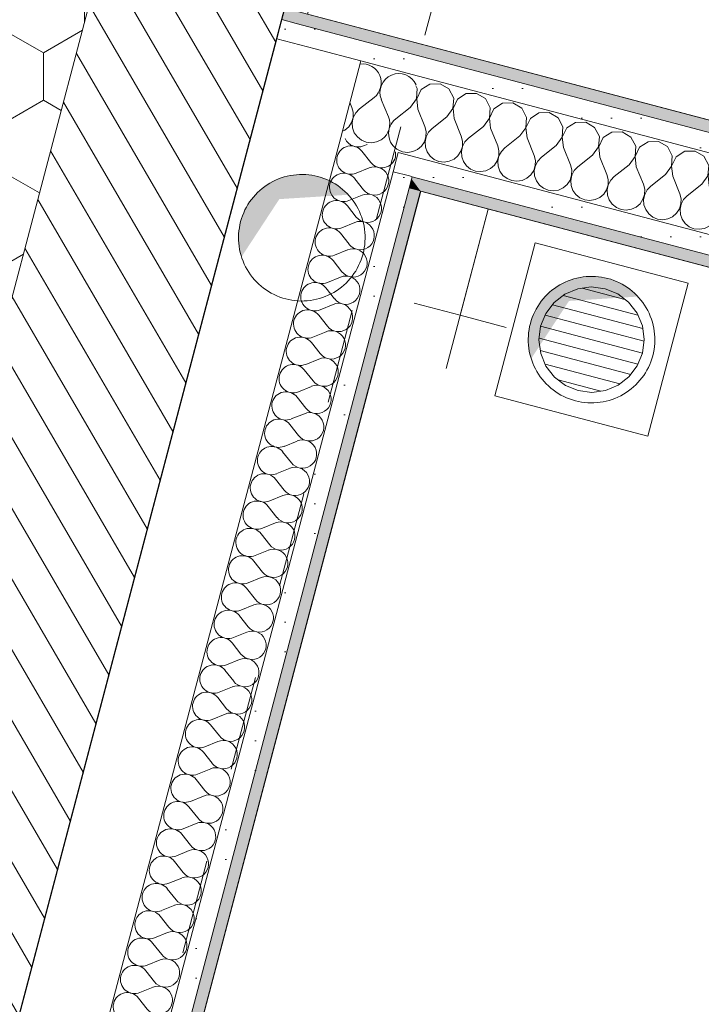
# Model space of a CAD drawing. Header units: millimetres. Extents: x -204291438 to 18864955, y -774833820 to 295284.
# Tile 56 of 87: x 93865 to 94726, y 5967 to 7212. Entities that reach past the tile are written whole.
import ezdxf

# ---------------------------------------------------------------- set-up
doc = ezdxf.new("R2010")
doc.units = ezdxf.units.MM
doc.header["$MEASUREMENT"] = 0
doc.linetypes.add('Przerywana', pattern=[240, 120, -120])
for name, color, linetype in [('210-A Strefy', 7, 'Continuous'), ('213-A Wymiarowanie wewnętrzne', 7, 'Continuous'), ('230-A Ściany wewnętrzne', 7, 'Continuous'), ('231-A Ściany zewnętrzne', 7, 'Continuous'), ('330-W Wyposażenie', 7, 'Continuous'), ('430-K Fundamenty', 7, 'Continuous'), ('460-K Stropy', 7, 'Continuous')]:
    doc.layers.add(name, color=color, linetype=linetype)
doc.styles.add('STYL_AUTOMATYCZNY_4', font='arial.ttf')
doc.dimstyles.new('STYL_AUTOMATYCZNY__3', dxfattribs={"dimtxt": 64.999998, "dimasz": 47.5, "dimexe": 0.18, "dimexo": 0.0625, "dimgap": 0, "dimtad": 1, "dimdec": 1, "dimlfac": 0.1, "dimzin": 0, "dimdsep": 46, "dimtxsty": 'STYL_AUTOMATYCZNY_4', "dimblk": 'ARROWHEAD_11', "dimblk1": 'ARROWHEAD_11', "dimblk2": 'ARROWHEAD_11', "dimcen": 0.09, "dimclrd": 30, "dimclre": 30, "dimclrt": 30, "dimazin": 0, "dimtfac": 1, "dimtdec": 4, "dimtmove": 0, "dimatfit": 3, "dimfxl": 0, "dimtolj": 1, "dimtzin": 0, "dimarcsym": 0})
pattern_1 = [(0, (0, 0), (0, 37.5), [0, -37.5])]

# ---------------------------------------------------------------- blocks, each defined once
blk = doc.blocks.new('Przedsionek WC-M_0.6c_86_3', base_point=(97022.7, 7660.1))
at = {"layer": '210-A Strefy', "color": 254, "linetype": 'Continuous', "lineweight": 0, "true_color": 0xdfc8bd, "flags": 128}
blk.add_lwpolyline([(94759.3, 9230), (94228.6, 7218.9), (98164, 6180.4), (98694.7, 8191.6)], close=True, dxfattribs=at)
blk = doc.blocks.new('WC-M_0.6d_88_3', base_point=(95280.4, 6195.5))
at = {"layer": '210-A Strefy', "color": 254, "linetype": 'Continuous', "lineweight": 0, "true_color": 0xdfc8bd, "flags": 128}
blk.add_lwpolyline([(94371.5, 6995), (93801.2, 4834), (97538.2, 3847.9), (98108.4, 6008.9)], close=True, dxfattribs=at)
blk = doc.blocks.new('Strop_250_3', base_point=(93576, 4862.4))
at = {"layer": '460-K Stropy', "color": 7, "linetype": 'Continuous', "lineweight": 0, "flags": 128}
blk.add_lwpolyline([(93576, 4862.4), (108843.3, 833.7), (110005.5, 5238), (94738.2, 9266.6)], close=True, dxfattribs=at)
blk = doc.blocks.new('Strop_313_3', base_point=(93070.4, 4592.5))
at = {"layer": '430-K Fundamenty', "color": 254, "linetype": 'Przerywana', "lineweight": 0, "true_color": 0xcccccc, "flags": 128}
blk.add_lwpolyline([(93070.4, 4592.5), (155367.9, -11846.3), (156489.3, -7596.7), (155477.4, -7329.8), (155337.1, -7861.5), (155768.8, -7975.5), (155091.2, -10542.5), (153147.9, -10029.8), (153825.3, -7462.6), (153646.5, -7415.4), (154034.3, -5945.7), (152240.7, -5472.4), (152087.6, -6052.6), (153479.9, -6420), (152567.8, -9876.7), (139050.7, -6309.9), (138951.2, -6687), (125163.2, -3048.6), (125262.7, -2671.5), (108341.9, 1793.4), (108242.4, 1416.3), (107649, 1572.9), (93854.6, 5212.9), (94631.5, 8157.1), (94051.4, 8310.2)], close=True, dxfattribs=at)
blk = doc.blocks.new('Otwór_152_3')
at = {"layer": '460-K Stropy', "linetype": 'Continuous', "lineweight": 0, "true_color": 0x000000}
blk.add_hatch(color=18, dxfattribs=at).paths.add_polyline_path([(94510.1, 6827.9, 0.064588), (94507.5, 6807.5, 0.076733), (94511.2, 6783.4), (94559, 6856.4), (94646.1, 6861.9, 0.142025), (94607.9, 6884.8, 0.064588), (94587.5, 6887.5, 0.340516)])
at = {"layer": '460-K Stropy', "color": 7, "linetype": 'Continuous', "lineweight": 0, "flags": 128}
blk.add_lwpolyline([(94664.8, 6787.1, 0.414214), (94607.9, 6884.8, 0.414214), (94510.1, 6827.9, 0.414214), (94567.1, 6730.1, 0.414214)], format="xyb", close=True, dxfattribs=at)
blk = doc.blocks.new('Otwór_154_3')
at = {"layer": '460-K Stropy', "linetype": 'Continuous', "lineweight": 0, "true_color": 0x000000}
blk.add_hatch(color=18, dxfattribs=at).paths.add_polyline_path([(94143.9, 6956.6, 0.064588), (94141.3, 6936.2, 0.076733), (94145, 6912.1), (94192.8, 6985.1), (94279.9, 6990.6, 0.142025), (94241.7, 7013.6, 0.064588), (94221.3, 7016.2, 0.340516)])
at = {"layer": '460-K Stropy', "color": 7, "linetype": 'Continuous', "lineweight": 0, "flags": 128}
blk.add_lwpolyline([(94298.6, 6915.8, 0.414214), (94241.7, 7013.6, 0.414214), (94143.9, 6956.6, 0.414214), (94200.9, 6858.9, 0.414214)], format="xyb", close=True, dxfattribs=at)
blk = doc.blocks.new('*X2536')
at = {"layer": '230-A Ściany wewnętrzne', "color": 7, "linetype": 'Continuous', "lineweight": 0}
for p, q in [((94282.1, 7107.3), (94284.6, 7101.1)), ((94286.3, 7094.8), (94284.6, 7101.1)), ((94293.9, 7098.7), (94289.3, 7094)), ((94294.3, 7099.1), (94293.9, 7098.7)), ((94284.1, 7082), (94286.1, 7088.2)), ((94286.2, 7088.2), (94284.9, 7081.7)), ((94286.1, 7088.2), (94286.3, 7094.8)), ((94289.3, 7094), (94286.2, 7088.2)), ((94272.5, 7070.8), (94275.5, 7072.2)), ((94275.5, 7072.2), (94280.5, 7076.5)), ((94280.5, 7076.5), (94284.1, 7082)), ((94284.9, 7081.7), (94285.3, 7075.2)), ((94285.3, 7075.2), (94287.5, 7069)), ((94287.5, 7069), (94291.4, 7063.7)), ((94291.4, 7063.7), (94296.5, 7059.6)), ((94296.5, 7059.6), (94302.6, 7057)), ((94315.6, 7057.3), (94321.5, 7060)), ((94321.5, 7060), (94322.6, 7060.9)), ((94302.6, 7057), (94309.1, 7056.2)), ((94309.1, 7056.2), (94315.6, 7057.3))]:
    blk.add_line(p, q, dxfattribs=at)
blk = doc.blocks.new('*X2537')
at = {"layer": '230-A Ściany wewnętrzne', "color": 7, "linetype": 'Continuous', "lineweight": 0}
for p, q in [((94367.1, 7124.9), (94365.3, 7128.4)), ((94366.2, 7111.9), (94367.1, 7124.9)), ((94372, 7123.6), (94366.4, 7111.8)), ((94382.9, 7130.6), (94372, 7123.6)), ((94395.9, 7130.9), (94382.9, 7130.6)), ((94407.1, 7124.3), (94395.9, 7130.9)), ((94413.2, 7112.7), (94407.1, 7124.3)), ((94358.6, 7101.3), (94366.2, 7111.9)), ((94366.4, 7111.8), (94367.8, 7098.9)), ((94412.2, 7099.7), (94413.2, 7112.7)), ((94418, 7111.4), (94412.4, 7099.7)), ((94428.9, 7118.5), (94418, 7111.4)), ((94442, 7118.7), (94428.9, 7118.5)), ((94453.2, 7112.1), (94442, 7118.7)), ((94459.2, 7100.6), (94453.2, 7112.1)), ((94358.6, 7101.3), (94358, 7100.9)), ((94367.8, 7098.9), (94376.7, 7076.8)), ((94404.6, 7089.2), (94412.2, 7099.7)), ((94412.4, 7099.7), (94413.8, 7086.8)), ((94458.3, 7087.6), (94459.2, 7100.6)), ((94464.1, 7099.3), (94458.5, 7087.5)), ((94475, 7106.3), (94464.1, 7099.3)), ((94488, 7106.6), (94475, 7106.3)), ((94499.2, 7100), (94488, 7106.6)), ((94505.2, 7088.4), (94499.2, 7100)), ((94404.6, 7089.2), (94385.9, 7074.4)), ((94413.8, 7086.8), (94422.8, 7064.7)), ((94450.7, 7077), (94458.3, 7087.6)), ((94458.5, 7087.5), (94459.9, 7074.6)), ((94504.3, 7075.4), (94505.2, 7088.4)), ((94510.1, 7087.1), (94504.5, 7075.4)), ((94521, 7094.2), (94510.1, 7087.1)), ((94534, 7094.4), (94521, 7094.2)), ((94545.2, 7087.8), (94534, 7094.4)), ((94551.3, 7076.3), (94545.2, 7087.8)), ((94378.3, 7070.5), (94376.7, 7076.8)), ((94385.9, 7074.4), (94381.4, 7069.7)), ((94450.7, 7077), (94432, 7062.3)), ((94459.9, 7074.6), (94468.8, 7052.6)), ((94496.7, 7064.9), (94504.3, 7075.4)), ((94504.5, 7075.4), (94505.9, 7062.5)), ((94550.4, 7063.3), (94551.3, 7076.3)), ((94556.1, 7075), (94550.5, 7063.2)), ((94567.1, 7082), (94556.1, 7075)), ((94580.1, 7082.3), (94567.1, 7082)), ((94591.3, 7075.7), (94580.1, 7082.3)), ((94597.3, 7064.1), (94591.3, 7075.7)), ((94376.2, 7057.7), (94378.1, 7063.9)), ((94378.3, 7063.9), (94377, 7057.4)), ((94378.1, 7063.9), (94378.3, 7070.5)), ((94381.4, 7069.7), (94378.3, 7063.9)), ((94424.4, 7058.3), (94422.8, 7064.7)), ((94432, 7062.3), (94427.4, 7057.5)), ((94496.7, 7064.9), (94478, 7050.1)), ((94505.9, 7062.5), (94514.9, 7040.4)), ((94542.7, 7052.7), (94550.4, 7063.3)), ((94550.5, 7063.2), (94552, 7050.3)), ((94596.4, 7051.1), (94597.3, 7064.1)), ((94602.2, 7062.8), (94596.6, 7051.1)), ((94613.1, 7069.9), (94602.2, 7062.8)), ((94626.1, 7070.1), (94613.1, 7069.9)), ((94637.3, 7063.5), (94626.1, 7070.1)), ((94643.4, 7052), (94637.3, 7063.5)), ((94343.8, 7046.9), (94348.6, 7044.9)), ((94361.6, 7045.1), (94367.6, 7047.9)), ((94367.6, 7047.9), (94372.5, 7052.2)), ((94372.5, 7052.2), (94376.2, 7057.7)), ((94377, 7057.4), (94377.4, 7050.9)), ((94377.4, 7050.9), (94379.6, 7044.7)), ((94422.2, 7045.5), (94424.2, 7051.8)), ((94424.4, 7051.7), (94423, 7045.3)), ((94424.2, 7051.8), (94424.4, 7058.3)), ((94427.4, 7057.5), (94424.4, 7051.7)), ((94470.4, 7046.2), (94468.8, 7052.6)), ((94470.2, 7039.6), (94470.4, 7046.2)), ((94478, 7050.1), (94473.5, 7045.4)), ((94542.7, 7052.7), (94524.1, 7038)), ((94552, 7050.3), (94560.9, 7028.3)), ((94588.8, 7040.6), (94596.4, 7051.1)), ((94596.6, 7051.1), (94598, 7038.2)), ((94642.4, 7039), (94643.4, 7052)), ((94648.2, 7050.7), (94642.6, 7039)), ((94659.2, 7057.7), (94648.2, 7050.7)), ((94672.2, 7058), (94659.2, 7057.7)), ((94683.4, 7051.4), (94672.2, 7058)), ((94689.4, 7039.8), (94683.4, 7051.4)), ((94348.6, 7044.9), (94355.1, 7044.1)), ((94355.1, 7044.1), (94361.6, 7045.1)), ((94379.6, 7044.7), (94383.4, 7039.4)), ((94383.4, 7039.4), (94388.6, 7035.3)), ((94388.6, 7035.3), (94394.6, 7032.7)), ((94407.6, 7033), (94413.6, 7035.7)), ((94413.6, 7035.7), (94418.6, 7040)), ((94418.6, 7040), (94422.2, 7045.5)), ((94423, 7045.3), (94423.4, 7038.7)), ((94423.4, 7038.7), (94425.7, 7032.6)), ((94468.2, 7033.4), (94470.2, 7039.6)), ((94470.4, 7039.6), (94469.1, 7033.1)), ((94473.5, 7045.4), (94470.4, 7039.6)), ((94516.5, 7034), (94514.9, 7040.4)), ((94516.3, 7027.5), (94516.5, 7034)), ((94524.1, 7038), (94519.5, 7033.2)), ((94588.8, 7040.6), (94570.1, 7025.8)), ((94598, 7038.2), (94606.9, 7016.1)), ((94634.8, 7028.4), (94642.4, 7039)), ((94642.6, 7039), (94644, 7026)), ((94688.5, 7026.8), (94689.4, 7039.8)), ((94694.3, 7038.5), (94688.7, 7026.8)), ((94705.2, 7045.6), (94694.3, 7038.5)), ((94718.2, 7045.8), (94705.2, 7045.6)), ((94729.4, 7039.2), (94718.2, 7045.8)), ((94735.5, 7027.7), (94729.4, 7039.2)), ((94764.3, 7033.7), (94751.3, 7033.4)), ((94775.5, 7027.1), (94764.3, 7033.7)), ((94394.6, 7032.7), (94401.2, 7031.9)), ((94401.2, 7031.9), (94407.6, 7033)), ((94425.7, 7032.6), (94429.5, 7027.2)), ((94429.5, 7027.2), (94434.6, 7023.1)), ((94434.6, 7023.1), (94440.7, 7020.6)), ((94453.7, 7020.8), (94459.7, 7023.6)), ((94459.7, 7023.6), (94464.6, 7027.9)), ((94464.6, 7027.9), (94468.2, 7033.4)), ((94469.1, 7033.1), (94469.5, 7026.6)), ((94469.5, 7026.6), (94471.7, 7020.4)), ((94510.7, 7015.7), (94514.3, 7021.2)), ((94514.3, 7021.2), (94516.3, 7027.5)), ((94516.5, 7027.4), (94515.1, 7021)), ((94519.5, 7033.2), (94516.5, 7027.4)), ((94562.5, 7021.9), (94560.9, 7028.3)), ((94562.3, 7015.3), (94562.5, 7021.9)), ((94570.1, 7025.8), (94565.6, 7021.1)), ((94634.8, 7028.4), (94616.2, 7013.7)), ((94644, 7026), (94653, 7004)), ((94680.9, 7016.3), (94688.5, 7026.8)), ((94688.7, 7026.8), (94690.1, 7013.9)), ((94734.5, 7014.7), (94735.5, 7027.7)), ((94740.3, 7026.4), (94734.7, 7014.7)), ((94751.3, 7033.4), (94740.3, 7026.4)), ((94781.5, 7015.5), (94775.5, 7027.1)), ((94797.3, 7021.3), (94786.4, 7014.2)), ((94810.3, 7021.5), (94797.3, 7021.3)), ((94821.5, 7014.9), (94810.3, 7021.5)), ((94440.7, 7020.6), (94447.2, 7019.8)), ((94447.2, 7019.8), (94453.7, 7020.8)), ((94471.7, 7020.4), (94475.5, 7015.1)), ((94475.5, 7015.1), (94480.7, 7011)), ((94480.7, 7011), (94486.7, 7008.4)), ((94499.7, 7008.7), (94505.7, 7011.4)), ((94505.7, 7011.4), (94510.7, 7015.7)), ((94515.1, 7021), (94515.5, 7014.4)), ((94515.5, 7014.4), (94517.8, 7008.3)), ((94556.7, 7003.6), (94560.3, 7009.1)), ((94560.3, 7009.1), (94562.3, 7015.3)), ((94562.5, 7015.3), (94561.1, 7008.8)), ((94561.1, 7008.8), (94561.6, 7002.3)), ((94565.6, 7021.1), (94562.5, 7015.3)), ((94608.6, 7009.7), (94606.9, 7016.1)), ((94608.4, 7003.2), (94608.6, 7009.7)), ((94611.6, 7008.9), (94608.5, 7003.1)), ((94616.2, 7013.7), (94611.6, 7008.9)), ((94680.9, 7016.3), (94662.2, 7001.5)), ((94690.1, 7013.9), (94699, 6991.8)), ((94726.9, 7004.1), (94734.5, 7014.7)), ((94734.7, 7014.7), (94736.1, 7001.7)), ((94780.6, 7002.6), (94781.5, 7015.5)), ((94786.4, 7014.2), (94780.8, 7002.5)), ((94827.5, 7003.4), (94821.5, 7014.9)), ((94843.3, 7009.1), (94832.4, 7002.1)), ((94856.3, 7009.4), (94843.3, 7009.1)), ((94867.5, 7002.8), (94856.3, 7009.4)), ((94486.7, 7008.4), (94493.2, 7007.6)), ((94493.2, 7007.6), (94499.7, 7008.7)), ((94517.8, 7008.3), (94521.6, 7002.9)), ((94521.6, 7002.9), (94526.7, 6998.8)), ((94526.7, 6998.8), (94532.8, 6996.3)), ((94532.8, 6996.3), (94539.3, 6995.5)), ((94539.3, 6995.5), (94545.8, 6996.5)), ((94545.8, 6996.5), (94551.7, 6999.3)), ((94551.7, 6999.3), (94556.7, 7003.6)), ((94561.6, 7002.3), (94563.8, 6996.1)), ((94602.8, 6991.4), (94606.4, 6996.9)), ((94606.4, 6996.9), (94608.4, 7003.2)), ((94608.5, 7003.1), (94607.2, 6996.7)), ((94607.2, 6996.7), (94607.6, 6990.1)), ((94654.6, 6997.6), (94653, 7004)), ((94654.4, 6991), (94654.6, 6997.6)), ((94657.7, 6996.8), (94654.6, 6991)), ((94662.2, 7001.5), (94657.7, 6996.8)), ((94726.9, 7004.1), (94708.2, 6989.4)), ((94736.1, 7001.7), (94745.1, 6979.7)), ((94773, 6992), (94780.6, 7002.6)), ((94780.8, 7002.5), (94782.2, 6989.6)), ((94826.6, 6990.4), (94827.5, 7003.4)), ((94832.4, 7002.1), (94826.8, 6990.4)), ((94873.6, 6991.2), (94867.5, 7002.8)), ((94889.4, 6997), (94878.4, 6989.9)), ((94902.4, 6997.2), (94889.4, 6997)), ((94913.6, 6990.6), (94902.4, 6997.2)), ((94563.8, 6996.1), (94567.6, 6990.8)), ((94567.6, 6990.8), (94572.8, 6986.7)), ((94572.8, 6986.7), (94578.8, 6984.1)), ((94578.8, 6984.1), (94585.3, 6983.3)), ((94585.3, 6983.3), (94591.8, 6984.4)), ((94591.8, 6984.4), (94597.8, 6987.1)), ((94597.8, 6987.1), (94602.8, 6991.4)), ((94607.6, 6990.1), (94609.8, 6984)), ((94609.8, 6984), (94613.7, 6978.6)), ((94648.8, 6979.3), (94652.4, 6984.8)), ((94652.4, 6984.8), (94654.4, 6991)), ((94654.6, 6991), (94653.2, 6984.5)), ((94653.2, 6984.5), (94653.7, 6978)), ((94700.6, 6985.4), (94699, 6991.8)), ((94700.4, 6978.9), (94700.6, 6985.4)), ((94703.7, 6984.6), (94700.6, 6978.8)), ((94708.2, 6989.4), (94703.7, 6984.6)), ((94773, 6992), (94754.3, 6977.2)), ((94782.2, 6989.6), (94791.1, 6967.5)), ((94819, 6979.8), (94826.6, 6990.4)), ((94826.8, 6990.4), (94828.2, 6977.4)), ((94872.7, 6978.3), (94873.6, 6991.2)), ((94878.4, 6989.9), (94872.8, 6978.2)), ((94919.6, 6979.1), (94913.6, 6990.6)), ((94935.4, 6984.8), (94924.5, 6977.8)), ((94948.4, 6985.1), (94935.4, 6984.8)), ((94959.6, 6978.5), (94948.4, 6985.1)), ((94613.7, 6978.6), (94618.8, 6974.5)), ((94618.8, 6974.5), (94624.9, 6972)), ((94624.9, 6972), (94631.4, 6971.2)), ((94631.4, 6971.2), (94637.9, 6972.2)), ((94637.9, 6972.2), (94643.8, 6975)), ((94643.8, 6975), (94648.8, 6979.3)), ((94653.7, 6978), (94655.9, 6971.8)), ((94655.9, 6971.8), (94659.7, 6966.5)), ((94694.8, 6967.1), (94698.5, 6972.6)), ((94698.5, 6972.6), (94700.4, 6978.9)), ((94700.6, 6978.8), (94699.3, 6972.4)), ((94699.3, 6972.4), (94699.7, 6965.8)), ((94746.7, 6973.3), (94745.1, 6979.7)), ((94746.5, 6966.7), (94746.7, 6973.3)), ((94749.7, 6972.5), (94746.7, 6966.7)), ((94754.3, 6977.2), (94749.7, 6972.5)), ((94819, 6979.8), (94800.3, 6965.1)), ((94828.2, 6977.4), (94837.2, 6955.4)), ((94865, 6967.7), (94872.7, 6978.3)), ((94872.8, 6978.2), (94874.3, 6965.3)), ((94918.7, 6966.1), (94919.6, 6979.1)), ((94924.5, 6977.8), (94918.9, 6966.1)), ((94965.7, 6966.9), (94959.6, 6978.5)), ((94981.5, 6972.7), (94970.5, 6965.6)), ((94994.5, 6972.9), (94981.5, 6972.7)), ((95005.7, 6966.3), (94994.5, 6972.9)), ((94659.7, 6966.5), (94664.8, 6962.4)), ((94664.8, 6962.4), (94670.9, 6959.8)), ((94670.9, 6959.8), (94677.4, 6959)), ((94677.4, 6959), (94683.9, 6960.1)), ((94683.9, 6960.1), (94689.9, 6962.8)), ((94689.9, 6962.8), (94694.8, 6967.1)), ((94699.7, 6965.8), (94701.9, 6959.7)), ((94701.9, 6959.7), (94705.7, 6954.3)), ((94740.9, 6955), (94744.5, 6960.5)), ((94744.5, 6960.5), (94746.5, 6966.7)), ((94746.7, 6966.7), (94745.3, 6960.2)), ((94745.3, 6960.2), (94745.8, 6953.7)), ((94792.7, 6961.1), (94791.1, 6967.5)), ((94792.5, 6954.6), (94792.7, 6961.1)), ((94795.8, 6960.3), (94792.7, 6954.5)), ((94800.3, 6965.1), (94795.8, 6960.3)), ((94865, 6967.7), (94846.4, 6952.9)), ((94874.3, 6965.3), (94883.2, 6943.2)), ((94911.1, 6955.5), (94918.7, 6966.1)), ((94918.9, 6966.1), (94920.3, 6953.1)), ((94964.7, 6954), (94965.7, 6966.9)), ((94970.5, 6965.6), (94964.9, 6953.9)), ((95011.7, 6954.8), (95005.7, 6966.3)), ((95027.5, 6960.5), (95016.6, 6953.5)), ((95040.5, 6960.8), (95027.5, 6960.5)), ((95051.7, 6954.2), (95040.5, 6960.8)), ((94705.7, 6954.3), (94710.9, 6950.2)), ((94710.9, 6950.2), (94716.9, 6947.7)), ((94716.9, 6947.7), (94723.5, 6946.9)), ((94723.5, 6946.9), (94730, 6947.9)), ((94730, 6947.9), (94735.9, 6950.7)), ((94735.9, 6950.7), (94740.9, 6955)), ((94745.8, 6953.7), (94748, 6947.5)), ((94748, 6947.5), (94751.8, 6942.2)), ((94786.9, 6942.8), (94790.6, 6948.3)), ((94790.6, 6948.3), (94792.5, 6954.6)), ((94792.7, 6954.5), (94791.4, 6948.1)), ((94791.4, 6948.1), (94791.8, 6941.5)), ((94838.8, 6949), (94837.2, 6955.4)), ((94838.6, 6942.4), (94838.8, 6949)), ((94841.8, 6948.2), (94838.8, 6942.4)), ((94846.4, 6952.9), (94841.8, 6948.2)), ((94911.1, 6955.5), (94892.4, 6940.8)), ((94920.3, 6953.1), (94929.2, 6931.1)), ((94957.1, 6943.4), (94964.7, 6954)), ((94964.9, 6953.9), (94966.3, 6941)), ((95010.8, 6941.8), (95011.7, 6954.8)), ((95016.6, 6953.5), (95011, 6941.8)), ((95057.8, 6942.6), (95051.7, 6954.2)), ((95073.6, 6948.4), (95062.6, 6941.4)), ((95086.6, 6948.6), (95073.6, 6948.4)), ((95097.8, 6942), (95086.6, 6948.6)), ((94751.8, 6942.2), (94756.9, 6938.1)), ((94756.9, 6938.1), (94763, 6935.5)), ((94763, 6935.5), (94769.5, 6934.7)), ((94769.5, 6934.7), (94776, 6935.8)), ((94776, 6935.8), (94782, 6938.5)), ((94782, 6938.5), (94786.9, 6942.8)), ((94791.8, 6941.5), (94794, 6935.4)), ((94794, 6935.4), (94797.8, 6930)), ((94833, 6930.7), (94836.6, 6936.2)), ((94836.6, 6936.2), (94838.6, 6942.4)), ((94838.8, 6942.4), (94837.4, 6935.9)), ((94837.4, 6935.9), (94837.8, 6929.4)), ((94884.8, 6936.8), (94883.2, 6943.2)), ((94884.6, 6930.3), (94884.8, 6936.8)), ((94887.9, 6936), (94884.8, 6930.2)), ((94892.4, 6940.8), (94887.9, 6936)), ((94957.1, 6943.4), (94938.5, 6928.6)), ((94966.3, 6941), (94975.3, 6918.9)), ((95003.2, 6931.2), (95010.8, 6941.8)), ((95011, 6941.8), (95012.4, 6928.8)), ((95056.8, 6929.7), (95057.8, 6942.6)), ((95062.6, 6941.4), (95057, 6929.6)), ((95103.8, 6930.5), (95097.8, 6942)), ((95119.6, 6936.2), (95108.7, 6929.2)), ((95132.6, 6936.5), (95119.6, 6936.2)), ((95143.8, 6929.9), (95132.6, 6936.5)), ((94797.8, 6930), (94803, 6925.9)), ((94803, 6925.9), (94809, 6923.4)), ((94809, 6923.4), (94815.5, 6922.6)), ((94815.5, 6922.6), (94822, 6923.6)), ((94822, 6923.6), (94828, 6926.4)), ((94828, 6926.4), (94833, 6930.7)), ((94837.8, 6929.4), (94840.1, 6923.2)), ((94840.1, 6923.2), (94843.9, 6917.9)), ((94879, 6918.5), (94882.6, 6924)), ((94882.6, 6924), (94884.6, 6930.3)), ((94884.8, 6930.2), (94883.4, 6923.8)), ((94883.4, 6923.8), (94883.9, 6917.2)), ((94930.9, 6924.7), (94929.2, 6931.1)), ((94930.7, 6918.1), (94930.9, 6924.7)), ((94933.9, 6923.9), (94930.8, 6918.1)), ((94938.5, 6928.6), (94933.9, 6923.9)), ((95003.2, 6931.2), (94984.5, 6916.5)), ((95012.4, 6928.8), (95021.3, 6906.8)), ((95049.2, 6919.1), (95056.8, 6929.7)), ((95057, 6929.6), (95058.4, 6916.7)), ((95102.9, 6917.5), (95103.8, 6930.5)), ((95108.7, 6929.2), (95103.1, 6917.5)), ((95148.3, 6921.2), (95143.8, 6929.9)), ((94843.9, 6917.9), (94849, 6913.8)), ((94849, 6913.8), (94855.1, 6911.2)), ((94855.1, 6911.2), (94861.6, 6910.4)), ((94861.6, 6910.4), (94868.1, 6911.5)), ((94868.1, 6911.5), (94874, 6914.2)), ((94874, 6914.2), (94879, 6918.5)), ((94883.9, 6917.2), (94886.1, 6911.1)), ((94886.1, 6911.1), (94889.9, 6905.7)), ((94925.1, 6906.4), (94928.7, 6911.9)), ((94928.7, 6911.9), (94930.7, 6918.1)), ((94930.8, 6918.1), (94929.5, 6911.6)), ((94929.5, 6911.6), (94929.9, 6905.1)), ((94976.9, 6912.5), (94975.3, 6918.9)), ((94976.7, 6906), (94976.9, 6912.5)), ((94980, 6911.7), (94976.9, 6905.9)), ((94984.5, 6916.5), (94980, 6911.7)), ((95049.2, 6919.1), (95030.5, 6904.3)), ((95058.4, 6916.7), (95067.4, 6894.6)), ((95095.3, 6906.9), (95102.9, 6917.5)), ((95103.1, 6917.5), (95104.5, 6904.5)), ((94889.9, 6905.7), (94895.1, 6901.6)), ((94895.1, 6901.6), (94901.1, 6899.1)), ((94901.1, 6899.1), (94907.6, 6898.3)), ((94907.6, 6898.3), (94914.1, 6899.3)), ((94914.1, 6899.3), (94920.1, 6902.1)), ((94920.1, 6902.1), (94925.1, 6906.4)), ((94929.9, 6905.1), (94932.1, 6898.9)), ((94932.1, 6898.9), (94936, 6893.6)), ((94971.1, 6894.2), (94974.7, 6899.7)), ((94974.7, 6899.7), (94976.7, 6906)), ((94976.9, 6905.9), (94975.5, 6899.5)), ((94975.5, 6899.5), (94976, 6892.9)), ((95022.9, 6900.4), (95021.3, 6906.8)), ((95022.7, 6893.8), (95022.9, 6900.4)), ((95026, 6899.6), (95022.9, 6893.8)), ((95030.5, 6904.3), (95026, 6899.6)), ((95095.3, 6906.9), (95076.6, 6892.2)), ((95104.5, 6904.5), (95113.4, 6882.5)), ((94936, 6893.6), (94941.1, 6889.5)), ((94941.1, 6889.5), (94947.2, 6886.9)), ((94947.2, 6886.9), (94953.7, 6886.1)), ((94953.7, 6886.1), (94960.2, 6887.2)), ((94960.2, 6887.2), (94966.1, 6889.9)), ((94966.1, 6889.9), (94971.1, 6894.2)), ((94976, 6892.9), (94978.2, 6886.8)), ((94978.2, 6886.8), (94982, 6881.4)), ((95017.1, 6882.1), (95020.8, 6887.6)), ((95020.8, 6887.6), (95022.7, 6893.8)), ((95022.9, 6893.8), (95021.6, 6887.3)), ((95021.6, 6887.3), (95022, 6880.8)), ((95069, 6888.2), (95067.4, 6894.6)), ((95068.8, 6881.7), (95069, 6888.2)), ((95072, 6887.4), (95069, 6881.6)), ((95076.6, 6892.2), (95072, 6887.4)), ((95141.3, 6894.8), (95122.6, 6880)), ((95141.3, 6894.8), (95141.4, 6894.9)), ((94982, 6881.4), (94987.1, 6877.3)), ((94987.1, 6877.3), (94993.2, 6874.8)), ((94993.2, 6874.8), (94999.7, 6874)), ((94999.7, 6874), (95006.2, 6875)), ((95006.2, 6875), (95012.2, 6877.8)), ((95012.2, 6877.8), (95017.1, 6882.1)), ((95022, 6880.8), (95024.2, 6874.6)), ((95024.2, 6874.6), (95028, 6869.3)), ((95063.2, 6869.9), (95066.8, 6875.4)), ((95066.8, 6875.4), (95068.8, 6881.7)), ((95069, 6881.6), (95067.6, 6875.2)), ((95067.6, 6875.2), (95068.1, 6868.6)), ((95115, 6876.1), (95113.4, 6882.5)), ((95114.8, 6869.5), (95115, 6876.1)), ((95118.1, 6875.3), (95115, 6869.5)), ((95122.6, 6880), (95118.1, 6875.3)), ((95028, 6869.3), (95033.2, 6865.2)), ((95033.2, 6865.2), (95039.2, 6862.6)), ((95039.2, 6862.6), (95045.8, 6861.8)), ((95045.8, 6861.8), (95052.3, 6862.9)), ((95052.3, 6862.9), (95058.2, 6865.6)), ((95058.2, 6865.6), (95063.2, 6869.9)), ((95068.1, 6868.6), (95070.3, 6862.5)), ((95070.3, 6862.5), (95074.1, 6857.1)), ((95109.2, 6857.8), (95112.9, 6863.3)), ((95112.9, 6863.3), (95114.8, 6869.5)), ((95115, 6869.5), (95113.7, 6863)), ((95113.7, 6863), (95114.1, 6856.5)), ((95074.1, 6857.1), (95079.2, 6853)), ((95079.2, 6853), (95085.3, 6850.5)), ((95085.3, 6850.5), (95091.8, 6849.7)), ((95091.8, 6849.7), (95098.3, 6850.7)), ((95098.3, 6850.7), (95104.3, 6853.5)), ((95104.3, 6853.5), (95109.2, 6857.8)), ((95114.1, 6856.5), (95116.3, 6850.3)), ((95116.3, 6850.3), (95120.1, 6845)), ((95120.1, 6845), (95125.3, 6840.9)), ((95125.3, 6840.9), (95126.9, 6840.2))]:
    blk.add_line(p, q, dxfattribs=at)
blk = doc.blocks.new('*X2539')
at = {"layer": '230-A Ściany wewnętrzne', "color": 7, "linetype": 'Continuous', "lineweight": 0}
for p, q in [((94312.5, 7113.5), (94294.3, 7099.1)), ((94321.7, 7111.1), (94330.7, 7089)), ((94358, 7100.9), (94339.9, 7086.6))]:
    blk.add_line(p, q, dxfattribs=at)
for centre, start, end in [((94297.8, 7132.2), 308.3481, 96.7792), ((94343.8, 7120), 23.7275, 202.0879), ((94308.6, 7080), 306.111, 22.0879), ((94354.7, 7067.9), 128.3481, 242.6561)]:
    blk.add_arc(centre, 23.8, start, end, dxfattribs=at)
blk = doc.blocks.new('Ściana_464_3', base_point=(94285.6, 7110.7))
at = {"layer": '230-A Ściany wewnętrzne', "linetype": 'Continuous', "lineweight": 0, "true_color": 0x000000}
for points in [[(94196, 7212), (94214.1, 7207.2), (94199.8, 7226.5)], [(95161.9, 6972.6), (94199.8, 7226.5), (94214.1, 7207.2), (95158.1, 6958.1)], [(94360, 7010.4), (94356.9, 6998.8), (94371.5, 6995)], [(94360.8, 7013.3), (94360, 7010.4), (94371.5, 6995), (94375.3, 7009.5)], [(94375.3, 7009.5), (94371.5, 6995), (95116, 6798.6), (95119.8, 6813.1)]]:
    blk.add_hatch(color=18, dxfattribs=at).paths.add_polyline_path(points)
h = blk.add_hatch(dxfattribs=at)
h.set_pattern_fill('Gips_0003', color=18, style=0, pattern_type=2)
h.set_pattern_definition(pattern_1)
h.paths.add_polyline_path([(94196, 7212), (94189.6, 7187.8), (94238, 7175), (94214.1, 7207.2)])
h = blk.add_hatch(dxfattribs=at)
h.set_pattern_fill('Gips_0003', color=18, style=0, pattern_type=2)
h.set_pattern_definition(pattern_1)
h.paths.add_polyline_path([(95158.1, 6958.1), (94214.1, 7207.2), (94238, 7175), (95151.7, 6933.9)])
h = blk.add_hatch(dxfattribs=at)
h.set_pattern_fill('Gips_0003', color=18, style=0, pattern_type=2)
h.set_pattern_definition(pattern_1)
h.paths.add_polyline_path([(94357.2, 7014.3), (94340.9, 7036.2), (94336.6, 7019.7)])
h = blk.add_hatch(dxfattribs=at)
h.set_pattern_fill('Gips_0003', color=18, style=0, pattern_type=2)
h.set_pattern_definition(pattern_1)
h.paths.add_polyline_path([(94343, 7043.9), (94340.9, 7036.2), (94357.2, 7014.3), (95119.8, 6813.1), (95126.2, 6837.2)])
at = {"layer": '230-A Ściany wewnętrzne', "color": 7, "linetype": 'Continuous', "lineweight": 0}
for p, q in [((95158.1, 6958.1), (94214.1, 7207.2)), ((94296, 7159.7), (94238, 7175)), ((94283.7, 7113.3), (94296, 7159.7)), ((94368.5, 7140.6), (94296, 7159.7)), ((95151.7, 6933.9), (94368.5, 7140.6)), ((94343, 7043.9), (94340.9, 7036.2)), ((95126.2, 6837.2), (94343, 7043.9)), ((94360.8, 7013.3), (94357.2, 7014.3)), ((94360.8, 7013.3), (94360, 7010.4)), ((94360.8, 7013.3), (95119.8, 6813.1))]:
    blk.add_line(p, q, dxfattribs=at)
at = {"layer": '230-A Ściany wewnętrzne', "color": 7, "linetype": 'Continuous', "lineweight": 0, "flags": 128}
for points in [[(95161.9, 6972.6), (94199.8, 7226.5)], [(94371.5, 6995), (95116, 6798.6)]]:
    blk.add_lwpolyline(points, dxfattribs=at)
at = {"layer": '231-A Ściany zewnętrzne', "color": 7, "linetype": 'Continuous', "lineweight": 0}
for p, q in [((94214.1, 7207.2), (94196, 7212)), ((94238, 7175), (94189.6, 7187.8)), ((94283.7, 7113.3), (94270.5, 7063)), ((94340.9, 7036.2), (94336.6, 7019.7)), ((94336.6, 7019.7), (94357.2, 7014.3)), ((94360, 7010.4), (94356.9, 6998.8))]:
    blk.add_line(p, q, dxfattribs=at)
at = {"layer": '231-A Ściany zewnętrzne', "color": 7, "linetype": 'Continuous', "lineweight": 0, "flags": 128}
blk.add_lwpolyline([(94196, 7212), (94189.6, 7187.8)], dxfattribs=at)
at = {"layer": '230-A Ściany wewnętrzne', "color": 7, "lineweight": 0}
for name in ['*X2539', '*X2537', '*X2536']:
    blk.add_blockref(name, (0, 0), dxfattribs=at)
blk = doc.blocks.new('*X2561')
at = {"layer": '231-A Ściany zewnętrzne', "color": 7, "linetype": 'Continuous', "lineweight": 0}
blk.add_line((94339.6, 7038), (94339.5, 7044.8), dxfattribs=at)
blk = doc.blocks.new('*X2564')
at = {"layer": '231-A Ściany zewnętrzne', "color": 7, "linetype": 'Continuous', "lineweight": 0}
for p, q in [((94303.7, 7054.3), (94299.1, 7052.4)), ((94308.3, 7031.5), (94297.2, 7045.5)), ((94306.5, 7024.6), (94289.9, 7017.9)), ((94299.2, 6996.9), (94288.1, 7010.9)), ((94297.4, 6990), (94280.8, 6983.3)), ((94290.1, 6962.4), (94279, 6976.4)), ((94288.3, 6955.5), (94271.7, 6948.8)), ((94281, 6927.9), (94269.9, 6941.9)), ((94279.1, 6921), (94262.6, 6914.3)), ((94271.9, 6893.3), (94260.8, 6907.3)), ((94270, 6886.4), (94253.5, 6879.7)), ((94262.7, 6858.8), (94251.7, 6872.8)), ((94260.9, 6851.9), (94244.4, 6845.2)), ((94253.6, 6824.3), (94242.6, 6838.3)), ((94251.8, 6817.4), (94235.3, 6810.7)), ((94244.5, 6789.7), (94233.4, 6803.8)), ((94242.7, 6782.8), (94226.2, 6776.1)), ((94235.4, 6755.2), (94224.3, 6769.2)), ((94233.6, 6748.3), (94217, 6741.6)), ((94226.3, 6720.7), (94215.2, 6734.7)), ((94224.5, 6713.8), (94207.9, 6707.1)), ((94217.2, 6686.1), (94206.1, 6700.2)), ((94215.4, 6679.2), (94198.8, 6672.5)), ((94208.1, 6651.6), (94197, 6665.6)), ((94206.3, 6644.7), (94189.7, 6638)), ((94199, 6617.1), (94187.9, 6631.1)), ((94197.1, 6610.2), (94180.6, 6603.5)), ((94189.8, 6582.6), (94178.8, 6596.6)), ((94188, 6575.6), (94171.5, 6568.9)), ((94180.7, 6548), (94169.7, 6562)), ((94178.9, 6541.1), (94162.4, 6534.4)), ((94171.6, 6513.5), (94160.5, 6527.5)), ((94169.8, 6506.6), (94153.3, 6499.9)), ((94162.5, 6479), (94151.4, 6493)), ((94160.7, 6472), (94144.1, 6465.3)), ((94153.4, 6444.4), (94142.3, 6458.4)), ((94151.6, 6437.5), (94135, 6430.8)), ((94144.3, 6409.9), (94133.2, 6423.9)), ((94142.5, 6403), (94125.9, 6396.3)), ((94135.2, 6375.4), (94124.1, 6389.4)), ((94133.4, 6368.5), (94116.8, 6361.7)), ((94126.1, 6340.8), (94115, 6354.8)), ((94124.2, 6333.9), (94107.7, 6327.2)), ((94117, 6306.3), (94105.9, 6320.3)), ((94115.1, 6299.4), (94098.6, 6292.7)), ((94107.8, 6271.8), (94096.8, 6285.8)), ((94106, 6264.9), (94089.5, 6258.1)), ((94098.7, 6237.2), (94087.6, 6251.2)), ((94096.9, 6230.3), (94080.4, 6223.6)), ((94089.6, 6202.7), (94078.5, 6216.7)), ((94087.8, 6195.8), (94071.2, 6189.1)), ((94080.5, 6168.2), (94069.4, 6182.2)), ((94078.7, 6161.3), (94062.1, 6154.5)), ((94071.4, 6133.6), (94060.3, 6147.6)), ((94069.6, 6126.7), (94053, 6120)), ((94062.3, 6099.1), (94051.2, 6113.1)), ((94060.5, 6092.2), (94043.9, 6085.5)), ((94053.2, 6064.6), (94042.1, 6078.6)), ((94051.3, 6057.7), (94034.8, 6050.9)), ((94044.1, 6030), (94033, 6044)), ((94042.2, 6023.1), (94025.7, 6016.4)), ((94034.9, 5995.5), (94023.9, 6009.5)), ((94033.1, 5988.6), (94016.6, 5981.9)), ((94025.8, 5961), (94014.8, 5975))]:
    blk.add_line(p, q, dxfattribs=at)
for centre, start, end in [((94292.3, 7068.9), 204.414, 292.0879), ((94283.2, 7034.4), 38.3481, 165.218), ((94283.2, 7034.4), 165.218, 292.0879), ((94322.3, 7042.6), 218.3481, 345.2195), ((94313.2, 7008), 218.3481, 112.0879), ((94274.1, 6999.9), 38.3481, 165.218), ((94274.1, 6999.9), 165.218, 292.0879), ((94304.1, 6973.5), 218.3481, 112.0879), ((94265, 6965.3), 38.3481, 165.218), ((94265, 6965.3), 165.218, 292.0879), ((94255.9, 6930.8), 38.3481, 165.218), ((94295, 6939), 218.3481, 112.0879), ((94255.9, 6930.8), 165.218, 292.0879), ((94285.9, 6904.4), 218.3481, 112.0879), ((94246.8, 6896.3), 38.3481, 165.218), ((94246.8, 6896.3), 165.218, 292.0879), ((94276.8, 6869.9), 218.3481, 112.0879), ((94237.7, 6861.7), 38.3481, 165.218), ((94237.7, 6861.7), 165.218, 292.0879), ((94267.6, 6835.4), 218.3481, 112.0879), ((94228.6, 6827.2), 38.3481, 165.218), ((94228.6, 6827.2), 165.218, 292.0879), ((94219.4, 6792.7), 38.3481, 165.218), ((94258.5, 6800.8), 218.3481, 112.0879), ((94219.4, 6792.7), 165.218, 292.0879), ((94210.3, 6758.1), 38.3481, 165.218), ((94249.4, 6766.3), 218.3481, 112.0879), ((94210.3, 6758.1), 165.218, 292.0879), ((94240.3, 6731.8), 218.3481, 112.0879), ((94201.2, 6723.6), 38.3481, 165.218), ((94201.2, 6723.6), 165.218, 292.0879), ((94231.2, 6697.2), 218.3481, 112.0879), ((94192.1, 6689.1), 38.3481, 165.218), ((94192.1, 6689.1), 165.218, 292.0879), ((94222.1, 6662.7), 218.3481, 112.0879), ((94183, 6654.5), 38.3481, 165.218), ((94183, 6654.5), 165.218, 292.0879), ((94173.9, 6620), 38.3481, 165.218), ((94213, 6628.2), 218.3481, 112.0879), ((94173.9, 6620), 165.218, 292.0879), ((94203.9, 6593.6), 218.3481, 112.0879), ((94164.8, 6585.5), 38.3481, 165.218), ((94164.8, 6585.5), 165.218, 292.0879), ((94194.7, 6559.1), 218.3481, 112.0879), ((94155.7, 6550.9), 38.3481, 165.218), ((94155.7, 6550.9), 165.218, 292.0879), ((94185.6, 6524.6), 218.3481, 112.0879), ((94146.5, 6516.4), 38.3481, 165.218), ((94146.5, 6516.4), 165.218, 292.0879), ((94137.4, 6481.9), 38.3481, 165.218), ((94176.5, 6490), 218.3481, 112.0879), ((94137.4, 6481.9), 165.218, 292.0879), ((94128.3, 6447.3), 38.3481, 165.218), ((94167.4, 6455.5), 218.3481, 112.0879), ((94128.3, 6447.3), 165.218, 292.0879), ((94158.3, 6421), 218.3481, 112.0879), ((94119.2, 6412.8), 38.3481, 165.218), ((94119.2, 6412.8), 165.218, 292.0879), ((94149.2, 6386.4), 218.3481, 112.0879), ((94110.1, 6378.3), 38.3481, 165.218), ((94110.1, 6378.3), 165.218, 292.0879), ((94101, 6343.8), 38.3481, 165.218), ((94140.1, 6351.9), 218.3481, 112.0879), ((94101, 6343.8), 165.218, 292.0879), ((94091.9, 6309.2), 38.3481, 165.218), ((94131, 6317.4), 218.3481, 112.0879), ((94091.9, 6309.2), 165.218, 292.0879), ((94121.8, 6282.8), 218.3481, 112.0879), ((94082.8, 6274.7), 38.3481, 165.218), ((94082.8, 6274.7), 165.218, 292.0879), ((94112.7, 6248.3), 218.3481, 112.0879), ((94073.6, 6240.2), 38.3481, 165.218), ((94073.6, 6240.2), 165.218, 292.0879), ((94103.6, 6213.8), 218.3481, 112.0879), ((94064.5, 6205.6), 38.3481, 165.218), ((94064.5, 6205.6), 165.218, 292.0879), ((94055.4, 6171.1), 38.3481, 165.218), ((94094.5, 6179.2), 218.3481, 112.0879), ((94055.4, 6171.1), 165.218, 292.0879), ((94085.4, 6144.7), 218.3481, 112.0879), ((94046.3, 6136.6), 38.3481, 165.218), ((94046.3, 6136.6), 165.218, 292.0879), ((94076.3, 6110.2), 218.3481, 112.0879), ((94037.2, 6102), 38.3481, 165.218), ((94037.2, 6102), 165.218, 292.0879), ((94067.2, 6075.6), 218.3481, 112.0879), ((94028.1, 6067.5), 38.3481, 165.218), ((94028.1, 6067.5), 165.218, 292.0879), ((94019, 6033), 38.3481, 165.218), ((94058.1, 6041.1), 218.3481, 112.0879), ((94019, 6033), 165.218, 292.0879), ((94009.9, 5998.4), 38.3481, 165.218), ((94048.9, 6006.6), 218.3481, 112.0879), ((94009.9, 5998.4), 165.218, 292.0879), ((94039.8, 5972.1), 218.3481, 112.0879), ((94000.7, 5963.9), 38.3481, 165.218), ((94000.7, 5963.9), 165.218, 292.0879)]:
    blk.add_arc(centre, 17.9, start, end, dxfattribs=at)
blk = doc.blocks.new('Ściana_467_3', base_point=(94285.6, 7110.7))
at = {"layer": '231-A Ściany zewnętrzne', "linetype": 'Continuous', "lineweight": 0, "true_color": 0x000000}
h = blk.add_hatch(dxfattribs=at)
h.set_pattern_fill('Gips_0003', color=18, style=0, pattern_type=2)
h.set_pattern_definition(pattern_1)
h.paths.add_polyline_path([(94336.6, 7019.7), (93762.5, 4844.2), (93786.7, 4837.8), (94360, 7010.4), (94357.2, 7014.3)])
h = blk.add_hatch(dxfattribs=at)
h.set_pattern_fill('Gips_0003', color=18, style=0, pattern_type=2)
h.set_pattern_definition(pattern_1)
h.paths.add_polyline_path([(94360.8, 7013.3), (94357.2, 7014.3), (94360, 7010.4)])
blk.add_hatch(color=18, dxfattribs=at).paths.add_polyline_path([(94356.9, 6998.8), (93786.7, 4837.8), (93801.2, 4834), (94371.5, 6995)])
at = {"layer": '230-A Ściany wewnętrzne', "color": 7, "linetype": 'Continuous', "lineweight": 0}
for p, q in [((94296, 7159.7), (94238, 7175)), ((94283.7, 7113.3), (94296, 7159.7)), ((94343, 7043.9), (94340.9, 7036.2)), ((94360.8, 7013.3), (94357.2, 7014.3)), ((94360.8, 7013.3), (94360, 7010.4))]:
    blk.add_line(p, q, dxfattribs=at)
at = {"layer": '231-A Ściany zewnętrzne', "color": 7, "linetype": 'Continuous', "lineweight": 0}
for p, q in [((94238, 7175), (94189.6, 7187.8)), ((94283.7, 7113.3), (94270.5, 7063)), ((94270.5, 7063), (93690, 4863.3)), ((94340.9, 7036.2), (94336.6, 7019.7)), ((93762.5, 4844.2), (94336.6, 7019.7)), ((94336.6, 7019.7), (94357.2, 7014.3)), ((94360, 7010.4), (94356.9, 6998.8)), ((93786.7, 4837.8), (94356.9, 6998.8))]:
    blk.add_line(p, q, dxfattribs=at)
at = {"layer": '231-A Ściany zewnętrzne', "color": 7, "linetype": 'Continuous', "lineweight": 0, "flags": 128}
for points in [[(94189.6, 7187.8), (93583.7, 4891.4)], [(93801.2, 4834), (94371.5, 6995)]]:
    blk.add_lwpolyline(points, dxfattribs=at)
at = {"layer": '231-A Ściany zewnętrzne', "color": 7, "lineweight": 0}
for name in ['*X2564', '*X2561']:
    blk.add_blockref(name, (0, 0), dxfattribs=at)
blk = doc.blocks.new('Ściana_468_3', base_point=(93429.2, 4777))
at = {"layer": '231-A Ściany zewnętrzne', "linetype": 'Continuous', "lineweight": 0, "true_color": 0x000000}
h = blk.add_hatch(dxfattribs=at)
h.set_pattern_fill('Styropian_0003', color=18, style=0, pattern_type=2)
h.set_pattern_definition([(90, (0, 0), (-103.92305, 0), [60, -120]), (90, (-51.96, 90), (-103.92305, 0), [60, -120]), (150, (-2e-14, 60), (51.96152, 90), [60, -120]), (150, (-103.92, 60), (51.96152, 90), [60, -120]), (210, (0, 0), (-51.96152, 90), [60, -120]), (210, (-103.92, -4e-14), (-51.96152, 90), [60, -120])])
h.paths.add_polyline_path([(93269.6, 4695), (93286.1, 4705.3), (93967.6, 7287.8), (93774.2, 7338.8), (93089.1, 4742.6)])
h = blk.add_hatch(dxfattribs=at)
h.set_pattern_fill('Bloczki_ceramiczne_0003', color=18, style=0, pattern_type=2)
h.set_pattern_definition([(300.218034, (0, 0), (38.88524, 22.648138), [])])
h.paths.add_polyline_path([(93548.6, 4869.6), (93583.5, 4891.4), (94199.6, 7226.5), (93967.6, 7287.8), (93343.7, 4923.7)])
at = {"layer": '231-A Ściany zewnętrzne', "color": 7, "linetype": 'Continuous', "lineweight": 0}
blk.add_line((93967.6, 7287.8), (93343.7, 4923.7), dxfattribs=at)
at = {"layer": '231-A Ściany zewnętrzne', "color": 7, "linetype": 'Continuous', "lineweight": 0, "flags": 128}
blk.add_lwpolyline([(93583.5, 4891.4), (94199.6, 7226.5)], dxfattribs=at)
blk = doc.blocks.new('Kratka ściekowa prostokątna 27[384]_3', base_point=(94587.5, 6807.5))
at = {"layer": '330-W Wyposażenie', "color": 8, "linetype": 'Continuous', "lineweight": 0}
for p, q in [((94465.3, 6736.3), (94516.3, 6929.7)), ((94516.3, 6929.7), (94709.7, 6878.7)), ((94570, 6871.8), (94553.9, 6865.1)), ((94587.2, 6874.1), (94570, 6871.8)), ((94575.8, 6872.6), (94629.7, 6858.4)), ((94604.5, 6871.9), (94587.2, 6874.1)), ((94620.6, 6865.3), (94604.5, 6871.9)), ((94709.7, 6878.7), (94658.7, 6685.3)), ((94553.9, 6865.1), (94540.2, 6854.4)), ((94646.1, 6838.5), (94551.8, 6863.4)), ((94634.4, 6854.8), (94620.6, 6865.3)), ((94540.2, 6854.4), (94529.6, 6840.6)), ((94538, 6851.6), (94652.3, 6821.4)), ((94645.1, 6841), (94634.4, 6854.8)), ((94529.6, 6840.6), (94523, 6824.5)), ((94653.9, 6805.5), (94528.8, 6838.5)), ((94651.8, 6825), (94645.1, 6841)), ((94523, 6824.5), (94520.8, 6807.2)), ((94523, 6824.5), (94651.9, 6790.5)), ((94654.1, 6807.7), (94651.8, 6825)), ((94520.8, 6807.2), (94523.2, 6790)), ((94646.2, 6776.5), (94521.1, 6809.5)), ((94651.9, 6790.5), (94654.1, 6807.7)), ((94522.7, 6793.6), (94637, 6763.4)), ((94523.2, 6790), (94529.9, 6773.9)), ((94645.3, 6774.4), (94651.9, 6790.5)), ((94623.2, 6751.5), (94528.8, 6776.4)), ((94529.9, 6773.9), (94540.5, 6760.2)), ((94634.8, 6760.5), (94645.3, 6774.4)), ((94540.5, 6760.2), (94554.4, 6749.6)), ((94621, 6749.9), (94634.8, 6760.5)), ((94545.2, 6756.6), (94599.1, 6742.4)), ((94554.4, 6749.6), (94570.5, 6743)), ((94605, 6743.2), (94621, 6749.9)), ((94658.7, 6685.3), (94465.3, 6736.3)), ((94570.5, 6743), (94587.7, 6740.8)), ((94587.7, 6740.8), (94605, 6743.2))]:
    blk.add_line(p, q, dxfattribs=at)
blk = doc.blocks.new('*D5624')
at = {"layer": '213-A Wymiarowanie wewnętrzne', "linetype": 'Continuous', "lineweight": 200}
for points in [[(128856.4, 16963.2), (128857.4, 16958.4), (128860.1, 16954.4), (128864.1, 16951.6), (128868.9, 16950.7), (128873.7, 16951.6), (128877.8, 16954.4), (128880.5, 16958.4), (128881.4, 16963.2), (128880.5, 16968), (128877.8, 16972), (128873.7, 16974.7), (128868.9, 16975.7), (128864.1, 16974.7), (128860.1, 16972), (128857.4, 16968)], [(124889, 1927.8), (124889.9, 1923.1), (124892.6, 1919), (124896.7, 1916.3), (124901.5, 1915.3), (124906.2, 1916.3), (124910.3, 1919), (124913, 1923.1), (124914, 1927.8), (124913, 1932.6), (124910.3, 1936.7), (124906.2, 1939.4), (124901.5, 1940.3), (124896.7, 1939.4), (124892.6, 1936.7), (124889.9, 1932.6)]]:
    blk.add_hatch(color=30, dxfattribs=at).paths.add_polyline_path(points)
at = {"layer": '213-A Wymiarowanie wewnętrzne', "color": 30, "linetype": 'Continuous', "lineweight": 0}
for p, q in [((128823.6, 16975.2), (128856.8, 16966.4)), ((128881, 16960), (128914.2, 16951.2)), ((128865.7, 16951.1), (124904.7, 1939.9)), ((124856.1, 1939.8), (124889.4, 1931)), ((124913.6, 1924.7), (124946.8, 1915.9)), ((124898.3, 1915.8), (124895.1, 1903.7))]:
    blk.add_line(p, q, dxfattribs=at)
for centre in [(128868.9, 16963.2), (124901.5, 1927.8)]:
    blk.add_circle(centre, 12.5, dxfattribs=at)
at = {"layer": '213-A Wymiarowanie wewnętrzne', "color": 30, "lineweight": 200, "insert": (126844.2, 9341), "char_height": 65, "attachment_point": 7, "rotation": 75.218, "style": 'STYL_AUTOMATYCZNY_4'}
blk.add_mtext('\\A1;{\\pql;\\fArial|b0|i0|c238|p0;\\W1.000000;1\xa0555}', dxfattribs=at)
blk = doc.blocks.new('ARROWHEAD_11')
at = {"color": 0, "linetype": 'Continuous', "lineweight": 0}
blk.add_line((0, 0), (-1, 0), dxfattribs=at)
at = {"color": 0, "linetype": 'Continuous', "lineweight": 0, "const_width": 0.25, "flags": 128}
blk.add_lwpolyline([(-0.125, 0, 1), (0.125, 0, 1)], format="xyb", close=True, dxfattribs=at)

msp = doc.modelspace()

# ---------------------------------------------------------------- linework, layer by layer
at = {"layer": '210-A Strefy', "color": 252, "linetype": 'Continuous', "lineweight": 0, "flags": 128}
for points in [[(94759.32, 9230.02), (94228.58, 7218.88), (98164.03, 6180.41), (98694.73, 8191.57)], [(94371.45, 6995.01), (93801.16, 4834), (97538.2, 3847.89), (98108.44, 6008.92)]]:
    msp.add_lwpolyline(points, close=True, dxfattribs=at)
at = {"layer": '330-W Wyposażenie', "color": 161, "linetype": 'Continuous', "lineweight": 0, "true_color": 0x40a5ff}
msp.add_lwpolyline([(94403.72, 6771.14), (94456.84, 6972.48), (94421.43, 6838.28), (94363.42, 6853.59), (94421.43, 6838.28), (94479.45, 6822.97)], dxfattribs=at)

# ---------------------------------------------------------------- block references
at = {"layer": '210-A Strefy', "color": 7, "linetype": 'Continuous', "lineweight": 0}
for name, p in [('Przedsionek WC-M_0.6c_86_3', (97022.71, 7660.12)), ('WC-M_0.6d_88_3', (95280.39, 6195.45))]:
    msp.add_blockref(name, p, dxfattribs=at)
at = {"layer": '230-A Ściany wewnętrzne', "color": 7, "lineweight": 0}
msp.add_blockref('Ściana_464_3', (94285.64, 7110.74), dxfattribs=at)
at = {"layer": '231-A Ściany zewnętrzne', "color": 7, "lineweight": 0}
for name, p in [('Ściana_468_3', (93429.15, 4777.03)), ('Ściana_467_3', (94285.64, 7110.74))]:
    msp.add_blockref(name, p, dxfattribs=at)
at = {"layer": '330-W Wyposażenie', "color": 7, "linetype": 'Continuous', "lineweight": 0}
msp.add_blockref('Kratka ściekowa prostokątna 27[384]_3', (94587.48, 6807.48), dxfattribs=at)
at = {"layer": '430-K Fundamenty', "color": 254, "linetype": 'Przerywana', "lineweight": 0, "true_color": 0xcccccc}
msp.add_blockref('Strop_313_3', (93070.35, 4592.46), dxfattribs=at)
at = {"layer": '460-K Stropy', "color": 7, "linetype": 'Continuous', "lineweight": 0}
for name, p in [('Strop_250_3', (93576, 4862.38)), ('Otwór_154_3', (0, 0)), ('Otwór_152_3', (0, 0))]:
    msp.add_blockref(name, p, dxfattribs=at)

# ---------------------------------------------------------------- dimensions: what is measured, and where the dimension line sits
at = {"layer": '213-A Wymiarowanie wewnętrzne', "color": 30, "linetype": 'Continuous', "lineweight": 200}
dim = msp.add_linear_dim(base=(124901.47, 1927.84), p1=(51809.1, 37297.33), p2=(47938.32, 22236.47), angle=255.21803, dimstyle='STYL_AUTOMATYCZNY__3', dxfattribs=at)
dim.commit()
dim.dimension.update_dxf_attribs({"geometry": '*D5624', "text_midpoint": (126841.19, 9457.09), "dimtype": 160, "text_rotation": 75.21803})

doc.saveas('drawing.dxf')
